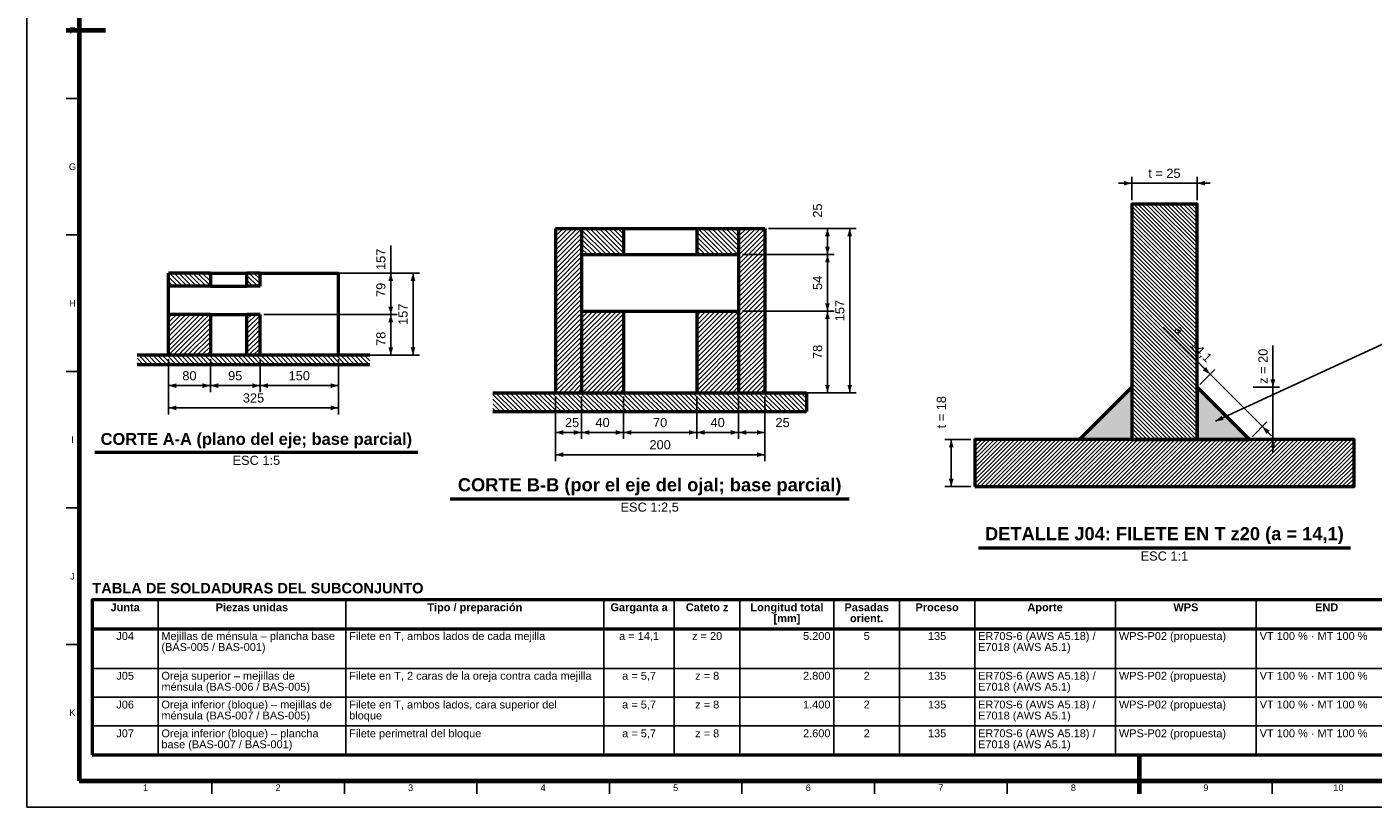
# Model space of a CAD drawing. Header units: millimetres. Extents: x 0 to 841, y 0 to 594.
# Tile 1 of 3: x 0 to 515, y 0 to 298. Entities that reach past the tile are written whole.
import ezdxf
from ezdxf.enums import TextEntityAlignment as Align

# ---------------------------------------------------------------- set-up
doc = ezdxf.new("R2010")
doc.units = ezdxf.units.MM
for name, color, linetype, lineweight in [('ACH', 7, 'CONTINUOUS', 13), ('COTA', 7, 'CONTINUOUS', 25), ('FINA', 7, 'CONTINUOUS', 25), ('MARCO', 7, 'CONTINUOUS', 70), ('TXT', 7, 'CONTINUOUS', 25), ('VIS', 7, 'CONTINUOUS', 50)]:
    doc.layers.add(name, color=color, linetype=linetype, lineweight=lineweight)
doc.styles.add('STD', font='LiberationSans-Regular.ttf')
doc.styles.add('STDB', font='LiberationSans-Bold.ttf')

msp = doc.modelspace()

# ---------------------------------------------------------------- hatches: boundary and pattern name
at = {"layer": 'ACH'}
h = msp.add_hatch(dxfattribs=at)
h.set_pattern_fill('ANSI31', scale=0.35, angle=90)
h.paths.add_polyline_path([(422.48, 140.53), (447.48, 140.53), (447.48, 230.53), (422.48, 230.53)])
h = msp.add_hatch(dxfattribs=at)
h.set_pattern_fill('ANSI31', scale=0.4)
h.paths.add_polyline_path([(202.13, 158.43), (202.13, 221.23), (212.13, 221.23), (212.13, 158.43)])
h = msp.add_hatch(dxfattribs=at)
h.set_pattern_fill('ANSI31', scale=0.4, angle=90)
h.paths.add_polyline_path([(212.13, 211.23), (212.13, 221.23), (228.13, 221.23), (228.13, 211.23)])
h = msp.add_hatch(dxfattribs=at)
h.set_pattern_fill('ANSI31', scale=0.4, angle=90)
h.paths.add_polyline_path([(272.13, 221.23), (272.13, 211.23), (256.13, 211.23), (256.13, 221.23)])
h = msp.add_hatch(dxfattribs=at)
h.set_pattern_fill('ANSI31', scale=0.4)
h.paths.add_polyline_path([(272.13, 158.43), (272.13, 221.23), (282.13, 221.23), (282.13, 158.43)])
h = msp.add_hatch(dxfattribs=at)
h.set_pattern_fill('ANSI31', scale=0.4, angle=90)
h.paths.add_polyline_path([(54.14, 199.13), (54.14, 204.13), (70.14, 204.13), (70.14, 199.13)])
h = msp.add_hatch(dxfattribs=at)
h.set_pattern_fill('ANSI31', scale=0.4, angle=90)
h.paths.add_polyline_path([(84.14, 199.13), (84.14, 204.13), (89.14, 204.13), (89.14, 199.13)])
h = msp.add_hatch(dxfattribs=at)
h.set_pattern_fill('ANSI31', scale=0.4)
h.paths.add_polyline_path([(54.14, 172.73), (54.14, 188.33), (70.14, 188.33), (70.14, 172.73)])
h = msp.add_hatch(dxfattribs=at)
h.set_pattern_fill('ANSI31', scale=0.4)
h.paths.add_polyline_path([(84.14, 172.73), (84.14, 188.33), (89.14, 188.33), (89.14, 172.73)])
h = msp.add_hatch(dxfattribs=at)
h.set_pattern_fill('ANSI31', scale=0.4)
h.paths.add_polyline_path([(212.13, 158.43), (212.13, 189.63), (228.13, 189.63), (228.13, 158.43)])
h = msp.add_hatch(dxfattribs=at)
h.set_pattern_fill('ANSI31', scale=0.4)
h.paths.add_polyline_path([(272.13, 189.63), (272.13, 158.43), (256.13, 158.43), (256.13, 189.63)])
h = msp.add_hatch(dxfattribs=at)
h.set_pattern_fill('ANSI31', scale=0.4, angle=90)
h.paths.add_polyline_path([(131.14, 172.73), (131.14, 169.13), (42.14, 169.13), (42.14, 172.73)])
h = msp.add_hatch(color=7, dxfattribs=at)
h.dxf.hatch_style = 1
h.paths.add_polyline_path([(422.48, 140.53), (402.48, 140.53), (422.48, 160.53)])
h = msp.add_hatch(color=7, dxfattribs=at)
h.dxf.hatch_style = 1
h.paths.add_polyline_path([(447.48, 140.53), (467.48, 140.53), (447.48, 160.53)])
h = msp.add_hatch(dxfattribs=at)
h.set_pattern_fill('ANSI31', scale=0.4, angle=90)
h.paths.add_polyline_path([(178.13, 151.23), (178.13, 158.43), (298.13, 158.43), (298.13, 151.23)])
h = msp.add_hatch(dxfattribs=at)
h.set_pattern_fill('ANSI31', scale=0.35)
h.paths.add_polyline_path([(362.48, 122.53), (507.48, 122.53), (507.48, 140.53), (362.48, 140.53)])

# ---------------------------------------------------------------- linework, layer by layer
at = {"layer": 'COTA'}
for p, q in [((422.48, 238.53), (417.48, 238.53)), ((422.48, 232.03), (422.48, 241.03)), ((422.48, 238.53), (447.48, 238.53)), ((447.48, 232.03), (447.48, 241.03)), ((447.48, 238.53), (452.48, 238.53)), ((283.63, 221.23), (308.63, 221.23)), ((283.63, 221.23), (317.13, 221.23)), ((306.13, 211.23), (306.13, 221.23)), ((314.63, 158.43), (314.63, 221.23)), ((139.14, 204.13), (139.14, 214.67)), ((273.63, 211.23), (308.63, 211.23)), ((273.63, 211.23), (308.63, 211.23)), ((306.13, 189.63), (306.13, 211.23)), ((90.64, 204.13), (141.64, 204.13)), ((120.64, 204.13), (141.64, 204.13)), ((120.64, 204.13), (150.14, 204.13)), ((139.14, 188.33), (139.14, 204.13)), ((139.14, 172.73), (139.14, 204.13)), ((147.64, 172.73), (147.64, 204.13)), ((90.64, 188.33), (141.64, 188.33)), ((90.64, 188.33), (141.64, 188.33)), ((139.14, 172.73), (139.14, 188.33)), ((273.63, 189.63), (308.63, 189.63)), ((273.63, 189.63), (308.63, 189.63)), ((306.13, 158.43), (306.13, 189.63)), ((452.43, 165.48), (434.47, 183.44)), ((454.48, 147.53), (519.48, 177.53)), ((476.48, 160.53), (476.48, 176.53)), ((54.14, 171.23), (54.14, 158.63)), ((54.14, 171.23), (54.14, 150.13)), ((70.14, 171.23), (70.14, 158.63)), ((70.14, 171.23), (70.14, 158.63)), ((89.14, 171.23), (89.14, 158.63)), ((89.14, 171.23), (89.14, 158.63)), ((90.64, 172.73), (141.64, 172.73)), ((119.14, 171.23), (119.14, 158.63)), ((119.14, 171.23), (119.14, 150.13)), ((120.64, 172.73), (141.64, 172.73)), ((120.64, 172.73), (150.14, 172.73)), ((448.54, 161.59), (454.2, 167.24)), ((452.43, 165.48), (448.9, 169.01)), ((452.43, 165.48), (472.43, 145.48)), ((476.48, 160.53), (476.48, 165.53)), ((54.14, 161.13), (70.14, 161.13)), ((70.14, 161.13), (89.14, 161.13)), ((89.14, 161.13), (119.14, 161.13)), ((468.98, 160.53), (478.98, 160.53)), ((476.48, 140.53), (476.48, 160.53)), ((202.13, 156.93), (202.13, 140.73)), ((202.13, 156.93), (202.13, 132.23)), ((212.13, 156.93), (212.13, 140.73)), ((212.13, 156.93), (212.13, 140.73)), ((228.13, 156.93), (228.13, 140.73)), ((228.13, 156.93), (228.13, 140.73)), ((256.13, 156.93), (256.13, 140.73)), ((256.13, 156.93), (256.13, 140.73)), ((272.13, 156.93), (272.13, 140.73)), ((272.13, 156.93), (272.13, 140.73)), ((282.13, 156.93), (282.13, 140.73)), ((282.13, 156.93), (282.13, 132.23)), ((283.63, 158.43), (308.63, 158.43)), ((283.63, 158.43), (317.13, 158.43)), ((54.14, 152.63), (119.14, 152.63)), ((468.54, 141.59), (474.2, 147.24)), ((472.43, 145.48), (475.97, 141.94)), ((202.13, 143.23), (212.13, 143.23)), ((212.13, 143.23), (228.13, 143.23)), ((212.13, 143.23), (212.29, 143.23)), ((228.13, 143.23), (256.13, 143.23)), ((256.13, 143.23), (272.13, 143.23)), ((272.13, 143.23), (282.13, 143.23)), ((360.98, 140.53), (350.98, 140.53)), ((353.48, 122.53), (353.48, 140.53)), ((468.98, 140.53), (478.98, 140.53)), ((476.48, 140.53), (476.48, 135.53)), ((202.13, 134.73), (282.13, 134.73)), ((360.98, 122.53), (350.98, 122.53))]:
    msp.add_line(p, q, dxfattribs=at)
for points in [[(422.48, 238.53), (419.48, 239.43), (419.48, 237.63)], [(447.48, 238.53), (450.48, 237.63), (450.48, 239.43)], [(306.13, 221.23), (305.23, 218.23), (307.03, 218.23)], [(314.63, 221.23), (313.73, 218.23), (315.53, 218.23)], [(306.13, 211.23), (307.03, 214.23), (305.23, 214.23)], [(306.13, 211.23), (305.23, 208.23), (307.03, 208.23)], [(139.14, 204.13), (138.24, 201.13), (140.04, 201.13)], [(139.14, 204.13), (138.24, 201.13), (140.04, 201.13)], [(147.64, 204.13), (146.74, 201.13), (148.54, 201.13)], [(139.14, 188.33), (140.04, 191.33), (138.24, 191.33)], [(306.13, 189.63), (307.03, 192.63), (305.23, 192.63)], [(139.14, 188.33), (138.24, 185.33), (140.04, 185.33)], [(306.13, 189.63), (305.23, 186.63), (307.03, 186.63)], [(139.14, 172.73), (140.04, 175.73), (138.24, 175.73)], [(139.14, 172.73), (140.04, 175.73), (138.24, 175.73)], [(147.64, 172.73), (148.54, 175.73), (146.74, 175.73)], [(452.43, 165.48), (450.95, 168.23), (449.67, 166.96)], [(54.14, 161.13), (57.14, 160.23), (57.14, 162.03)], [(70.14, 161.13), (67.14, 162.03), (67.14, 160.23)], [(70.14, 161.13), (73.14, 160.23), (73.14, 162.03)], [(89.14, 161.13), (86.14, 162.03), (86.14, 160.23)], [(89.14, 161.13), (92.14, 160.23), (92.14, 162.03)], [(119.14, 161.13), (116.14, 162.03), (116.14, 160.23)], [(306.13, 158.43), (307.03, 161.43), (305.23, 161.43)], [(314.63, 158.43), (315.53, 161.43), (313.73, 161.43)], [(476.48, 160.53), (477.38, 163.53), (475.58, 163.53)], [(54.14, 152.63), (57.14, 151.73), (57.14, 153.53)], [(119.14, 152.63), (116.14, 153.53), (116.14, 151.73)], [(454.48, 147.53), (457.58, 147.97), (456.83, 149.6)], [(472.43, 145.48), (473.92, 142.72), (475.19, 143.99)], [(202.13, 143.23), (205.13, 142.33), (205.13, 144.13)], [(212.13, 143.23), (209.13, 144.13), (209.13, 142.33)], [(212.13, 143.23), (215.13, 142.33), (215.13, 144.13)], [(228.13, 143.23), (225.13, 144.13), (225.13, 142.33)], [(228.13, 143.23), (231.13, 142.33), (231.13, 144.13)], [(256.13, 143.23), (253.13, 144.13), (253.13, 142.33)], [(256.13, 143.23), (259.13, 142.33), (259.13, 144.13)], [(272.13, 143.23), (269.13, 144.13), (269.13, 142.33)], [(272.13, 143.23), (275.13, 142.33), (275.13, 144.13)], [(282.13, 143.23), (279.13, 144.13), (279.13, 142.33)], [(353.48, 140.53), (352.58, 137.53), (354.38, 137.53)], [(476.48, 140.53), (475.58, 137.53), (477.38, 137.53)], [(202.13, 134.73), (205.13, 133.83), (205.13, 135.63)], [(282.13, 134.73), (279.13, 135.63), (279.13, 133.83)], [(353.48, 122.53), (354.38, 125.53), (352.58, 125.53)]]:
    msp.add_solid(points, dxfattribs=at)
at = {"layer": 'FINA'}
for p, q in [((20, 270.91), (15, 270.91)), ((20, 218.73), (15, 218.73)), ((20, 166.55), (15, 166.55)), ((20, 114.36), (15, 114.36)), ((50.13, 79.2), (50.13, 20)), ((121.92, 79.2), (121.92, 20)), ((220.63, 79.2), (220.63, 20)), ((247.55, 79.2), (247.55, 20)), ((272.68, 79.2), (272.68, 20)), ((308.58, 79.2), (308.58, 20)), ((333.71, 79.2), (333.71, 20)), ((362.42, 79.2), (362.42, 20)), ((416.27, 79.2), (416.27, 20)), ((470.11, 79.2), (470.11, 20)), ((25, 68.2), (646, 68.2)), ((20, 62.18), (15, 62.18)), ((25, 53), (646, 53)), ((25, 42), (646, 42)), ((25, 31), (646, 31)), ((70.69, 10), (70.69, 5)), ((121.38, 10), (121.38, 5)), ((172.06, 10), (172.06, 5)), ((222.75, 10), (222.75, 5)), ((273.44, 10), (273.44, 5)), ((324.12, 10), (324.12, 5)), ((374.81, 10), (374.81, 5)), ((425.5, 10), (425.5, 5)), ((476.19, 10), (476.19, 5))]:
    msp.add_line(p, q, dxfattribs=at)
msp.add_lwpolyline([(0, 0), (841, 0), (841, 594), (0, 594)], close=True, dxfattribs=at)
at = {"layer": 'MARCO'}
for p, q in [((15, 297), (30, 297)), ((425.5, 5), (425.5, 20))]:
    msp.add_line(p, q, dxfattribs=at)
msp.add_lwpolyline([(20, 10), (831, 10), (831, 584), (20, 584)], close=True, dxfattribs=at)
at = {"layer": 'VIS'}
for p, q in [((26, 135.73), (149.45, 135.73)), ((161.8, 117.83), (314.45, 117.83)), ((363.87, 99.13), (506.1, 99.13)), ((25, 79.2), (25, 20)), ((25, 20), (646, 20))]:
    msp.add_line(p, q, dxfattribs=at)
for points in [[(422.48, 140.53), (447.48, 140.53), (447.48, 230.53), (422.48, 230.53)], [(422.48, 140.53), (402.48, 140.53), (422.48, 160.53)], [(422.48, 140.53), (402.48, 140.53), (422.48, 160.53)], [(447.48, 140.53), (467.48, 140.53), (447.48, 160.53)], [(447.48, 140.53), (467.48, 140.53), (447.48, 160.53)], [(362.48, 122.53), (507.48, 122.53), (507.48, 140.53), (362.48, 140.53)], [(25, 68.2), (646, 68.2), (646, 79.2), (25, 79.2)]]:
    msp.add_lwpolyline(points, close=True, dxfattribs=at)
for points in [[(202.13, 221.23), (202.13, 158.43)], [(202.13, 221.23), (212.13, 221.23)], [(212.13, 221.23), (212.13, 158.43)], [(212.13, 221.23), (212.13, 211.23)], [(212.13, 221.23), (228.13, 221.23)], [(228.13, 221.23), (228.37, 221.23), (228.61, 221.23), (228.85, 221.23), (229.09, 221.23), (229.33, 221.23), (229.58, 221.23), (229.82, 221.23), (230.06, 221.23), (230.3, 221.23), (230.54, 221.23), (230.78, 221.23), (231.02, 221.23), (231.27, 221.23), (231.51, 221.23), (231.75, 221.23), (231.99, 221.23), (232.23, 221.23), (232.47, 221.23), (232.71, 221.23), (232.96, 221.23), (233.2, 221.23), (233.44, 221.23), (233.68, 221.23), (233.92, 221.23), (234.16, 221.23), (234.4, 221.23), (234.64, 221.23), (234.89, 221.23), (235.13, 221.23), (235.37, 221.23), (235.61, 221.23), (235.85, 221.23), (236.09, 221.23), (236.33, 221.23), (236.58, 221.23), (236.82, 221.23), (237.06, 221.23), (237.3, 221.23), (237.54, 221.23), (237.78, 221.23), (238.02, 221.23), (238.27, 221.23), (238.51, 221.23), (238.75, 221.23), (238.99, 221.23), (239.23, 221.23), (239.47, 221.23), (239.71, 221.23), (239.96, 221.23), (240.2, 221.23), (240.44, 221.23), (240.68, 221.23), (240.92, 221.23), (241.16, 221.23), (241.4, 221.23), (241.64, 221.23), (241.89, 221.23), (242.13, 221.23), (242.37, 221.23), (242.61, 221.23), (242.85, 221.23), (243.09, 221.23), (243.33, 221.23), (243.58, 221.23), (243.82, 221.23), (244.06, 221.23), (244.3, 221.23), (244.54, 221.23), (244.78, 221.23), (245.02, 221.23), (245.27, 221.23), (245.51, 221.23), (245.75, 221.23), (245.99, 221.23), (246.23, 221.23), (246.47, 221.23), (246.71, 221.23), (246.96, 221.23), (247.2, 221.23), (247.44, 221.23), (247.68, 221.23), (247.92, 221.23), (248.16, 221.23), (248.4, 221.23), (248.64, 221.23), (248.89, 221.23), (249.13, 221.23), (249.37, 221.23), (249.61, 221.23), (249.85, 221.23), (250.09, 221.23), (250.33, 221.23), (250.58, 221.23), (250.82, 221.23), (251.06, 221.23), (251.3, 221.23), (251.54, 221.23), (251.78, 221.23), (252.02, 221.23), (252.27, 221.23), (252.51, 221.23), (252.75, 221.23), (252.99, 221.23), (253.23, 221.23), (253.47, 221.23), (253.71, 221.23), (253.96, 221.23), (254.2, 221.23), (254.44, 221.23), (254.68, 221.23), (254.92, 221.23), (255.16, 221.23), (255.4, 221.23), (255.64, 221.23), (255.89, 221.23), (256.13, 221.23)], [(228.13, 221.23), (228.13, 211.23)], [(256.13, 221.23), (272.13, 221.23)], [(256.13, 221.23), (256.13, 211.23)], [(272.13, 221.23), (272.13, 158.43)], [(272.13, 221.23), (282.13, 221.23)], [(272.13, 221.23), (272.13, 211.23)], [(282.13, 221.23), (282.13, 158.43)], [(212.13, 211.23), (228.13, 211.23)], [(228.13, 211.23), (228.37, 211.23), (228.61, 211.23), (228.85, 211.23), (229.09, 211.23), (229.33, 211.23), (229.58, 211.23), (229.82, 211.23), (230.06, 211.23), (230.3, 211.23), (230.54, 211.23), (230.78, 211.23), (231.02, 211.23), (231.27, 211.23), (231.51, 211.23), (231.75, 211.23), (231.99, 211.23), (232.23, 211.23), (232.47, 211.23), (232.71, 211.23), (232.96, 211.23), (233.2, 211.23), (233.44, 211.23), (233.68, 211.23), (233.92, 211.23), (234.16, 211.23), (234.4, 211.23), (234.64, 211.23), (234.89, 211.23), (235.13, 211.23), (235.37, 211.23), (235.61, 211.23), (235.85, 211.23), (236.09, 211.23), (236.33, 211.23), (236.58, 211.23), (236.82, 211.23), (237.06, 211.23), (237.3, 211.23), (237.54, 211.23), (237.78, 211.23), (238.02, 211.23), (238.27, 211.23), (238.51, 211.23), (238.75, 211.23), (238.99, 211.23), (239.23, 211.23), (239.47, 211.23), (239.71, 211.23), (239.96, 211.23), (240.2, 211.23), (240.44, 211.23), (240.68, 211.23), (240.92, 211.23), (241.16, 211.23), (241.4, 211.23), (241.64, 211.23), (241.89, 211.23), (242.13, 211.23), (242.37, 211.23), (242.61, 211.23), (242.85, 211.23), (243.09, 211.23), (243.33, 211.23), (243.58, 211.23), (243.82, 211.23), (244.06, 211.23), (244.3, 211.23), (244.54, 211.23), (244.78, 211.23), (245.02, 211.23), (245.27, 211.23), (245.51, 211.23), (245.75, 211.23), (245.99, 211.23), (246.23, 211.23), (246.47, 211.23), (246.71, 211.23), (246.96, 211.23), (247.2, 211.23), (247.44, 211.23), (247.68, 211.23), (247.92, 211.23), (248.16, 211.23), (248.4, 211.23), (248.64, 211.23), (248.89, 211.23), (249.13, 211.23), (249.37, 211.23), (249.61, 211.23), (249.85, 211.23), (250.09, 211.23), (250.33, 211.23), (250.58, 211.23), (250.82, 211.23), (251.06, 211.23), (251.3, 211.23), (251.54, 211.23), (251.78, 211.23), (252.02, 211.23), (252.27, 211.23), (252.51, 211.23), (252.75, 211.23), (252.99, 211.23), (253.23, 211.23), (253.47, 211.23), (253.71, 211.23), (253.96, 211.23), (254.2, 211.23), (254.44, 211.23), (254.68, 211.23), (254.92, 211.23), (255.16, 211.23), (255.4, 211.23), (255.64, 211.23), (255.89, 211.23), (256.13, 211.23)], [(256.13, 211.23), (272.13, 211.23)], [(54.14, 199.13), (54.14, 204.13)], [(70.14, 204.13), (54.14, 204.13)], [(70.14, 204.13), (70.27, 204.13), (70.39, 204.13), (70.51, 204.13), (70.63, 204.13), (70.75, 204.13), (70.87, 204.13), (70.99, 204.13), (71.11, 204.13), (71.23, 204.13), (71.35, 204.13), (71.47, 204.13), (71.59, 204.13), (71.71, 204.13), (71.83, 204.13), (71.96, 204.13), (72.08, 204.13), (72.2, 204.13), (72.32, 204.13), (72.44, 204.13), (72.56, 204.13), (72.68, 204.13), (72.8, 204.13), (72.92, 204.13), (73.04, 204.13), (73.16, 204.13), (73.28, 204.13), (73.4, 204.13), (73.52, 204.13), (73.64, 204.13), (73.77, 204.13), (73.89, 204.13), (74.01, 204.13), (74.13, 204.13), (74.25, 204.13), (74.37, 204.13), (74.49, 204.13), (74.61, 204.13), (74.73, 204.13), (74.85, 204.13), (74.97, 204.13), (75.09, 204.13), (75.21, 204.13), (75.33, 204.13), (75.46, 204.13), (75.58, 204.13), (75.7, 204.13), (75.82, 204.13), (75.94, 204.13), (76.06, 204.13), (76.18, 204.13), (76.3, 204.13), (76.42, 204.13), (76.54, 204.13), (76.66, 204.13), (76.78, 204.13), (76.9, 204.13), (77.02, 204.13), (77.14, 204.13), (77.27, 204.13), (77.39, 204.13), (77.51, 204.13), (77.63, 204.13), (77.75, 204.13), (77.87, 204.13), (77.99, 204.13), (78.11, 204.13), (78.23, 204.13), (78.35, 204.13), (78.47, 204.13), (78.59, 204.13), (78.71, 204.13), (78.83, 204.13), (78.96, 204.13), (79.08, 204.13), (79.2, 204.13), (79.32, 204.13), (79.44, 204.13), (79.56, 204.13), (79.68, 204.13), (79.8, 204.13), (79.92, 204.13), (80.04, 204.13), (80.16, 204.13), (80.28, 204.13), (80.4, 204.13), (80.52, 204.13), (80.64, 204.13), (80.77, 204.13), (80.89, 204.13), (81.01, 204.13), (81.13, 204.13), (81.25, 204.13), (81.37, 204.13), (81.49, 204.13), (81.61, 204.13), (81.73, 204.13), (81.85, 204.13), (81.97, 204.13), (82.09, 204.13), (82.21, 204.13), (82.33, 204.13), (82.46, 204.13), (82.58, 204.13), (82.7, 204.13), (82.82, 204.13), (82.94, 204.13), (83.06, 204.13), (83.18, 204.13), (83.3, 204.13), (83.42, 204.13), (83.54, 204.13), (83.66, 204.13), (83.78, 204.13), (83.9, 204.13), (84.02, 204.13), (84.14, 204.13)], [(70.14, 204.13), (70.14, 199.13)], [(89.14, 204.13), (84.14, 204.13)], [(84.14, 199.13), (84.14, 204.13)], [(89.14, 204.13), (119.14, 204.13)], [(89.14, 199.13), (89.14, 204.13)], [(119.14, 172.73), (119.14, 204.13)], [(54.14, 188.33), (54.14, 199.13)], [(70.14, 199.13), (54.14, 199.13)], [(70.14, 199.13), (70.27, 199.13), (70.39, 199.13), (70.51, 199.13), (70.63, 199.13), (70.75, 199.13), (70.87, 199.13), (70.99, 199.13), (71.11, 199.13), (71.23, 199.13), (71.35, 199.13), (71.47, 199.13), (71.59, 199.13), (71.71, 199.13), (71.83, 199.13), (71.96, 199.13), (72.08, 199.13), (72.2, 199.13), (72.32, 199.13), (72.44, 199.13), (72.56, 199.13), (72.68, 199.13), (72.8, 199.13), (72.92, 199.13), (73.04, 199.13), (73.16, 199.13), (73.28, 199.13), (73.4, 199.13), (73.52, 199.13), (73.64, 199.13), (73.77, 199.13), (73.89, 199.13), (74.01, 199.13), (74.13, 199.13), (74.25, 199.13), (74.37, 199.13), (74.49, 199.13), (74.61, 199.13), (74.73, 199.13), (74.85, 199.13), (74.97, 199.13), (75.09, 199.13), (75.21, 199.13), (75.33, 199.13), (75.46, 199.13), (75.58, 199.13), (75.7, 199.13), (75.82, 199.13), (75.94, 199.13), (76.06, 199.13), (76.18, 199.13), (76.3, 199.13), (76.42, 199.13), (76.54, 199.13), (76.66, 199.13), (76.78, 199.13), (76.9, 199.13), (77.02, 199.13), (77.14, 199.13), (77.27, 199.13), (77.39, 199.13), (77.51, 199.13), (77.63, 199.13), (77.75, 199.13), (77.87, 199.13), (77.99, 199.13), (78.11, 199.13), (78.23, 199.13), (78.35, 199.13), (78.47, 199.13), (78.59, 199.13), (78.71, 199.13), (78.83, 199.13), (78.96, 199.13), (79.08, 199.13), (79.2, 199.13), (79.32, 199.13), (79.44, 199.13), (79.56, 199.13), (79.68, 199.13), (79.8, 199.13), (79.92, 199.13), (80.04, 199.13), (80.16, 199.13), (80.28, 199.13), (80.4, 199.13), (80.52, 199.13), (80.64, 199.13), (80.77, 199.13), (80.89, 199.13), (81.01, 199.13), (81.13, 199.13), (81.25, 199.13), (81.37, 199.13), (81.49, 199.13), (81.61, 199.13), (81.73, 199.13), (81.85, 199.13), (81.97, 199.13), (82.09, 199.13), (82.21, 199.13), (82.33, 199.13), (82.46, 199.13), (82.58, 199.13), (82.7, 199.13), (82.82, 199.13), (82.94, 199.13), (83.06, 199.13), (83.18, 199.13), (83.3, 199.13), (83.42, 199.13), (83.54, 199.13), (83.66, 199.13), (83.78, 199.13), (83.9, 199.13), (84.02, 199.13), (84.14, 199.13)], [(89.14, 199.13), (84.14, 199.13)], [(54.14, 172.73), (54.14, 188.33)], [(70.14, 188.33), (54.14, 188.33)], [(70.14, 188.33), (70.27, 188.33), (70.39, 188.33), (70.51, 188.33), (70.63, 188.33), (70.75, 188.33), (70.87, 188.33), (70.99, 188.33), (71.11, 188.33), (71.23, 188.33), (71.35, 188.33), (71.47, 188.33), (71.59, 188.33), (71.71, 188.33), (71.83, 188.33), (71.96, 188.33), (72.08, 188.33), (72.2, 188.33), (72.32, 188.33), (72.44, 188.33), (72.56, 188.33), (72.68, 188.33), (72.8, 188.33), (72.92, 188.33), (73.04, 188.33), (73.16, 188.33), (73.28, 188.33), (73.4, 188.33), (73.52, 188.33), (73.64, 188.33), (73.77, 188.33), (73.89, 188.33), (74.01, 188.33), (74.13, 188.33), (74.25, 188.33), (74.37, 188.33), (74.49, 188.33), (74.61, 188.33), (74.73, 188.33), (74.85, 188.33), (74.97, 188.33), (75.09, 188.33), (75.21, 188.33), (75.33, 188.33), (75.46, 188.33), (75.58, 188.33), (75.7, 188.33), (75.82, 188.33), (75.94, 188.33), (76.06, 188.33), (76.18, 188.33), (76.3, 188.33), (76.42, 188.33), (76.54, 188.33), (76.66, 188.33), (76.78, 188.33), (76.9, 188.33), (77.02, 188.33), (77.14, 188.33), (77.27, 188.33), (77.39, 188.33), (77.51, 188.33), (77.63, 188.33), (77.75, 188.33), (77.87, 188.33), (77.99, 188.33), (78.11, 188.33), (78.23, 188.33), (78.35, 188.33), (78.47, 188.33), (78.59, 188.33), (78.71, 188.33), (78.83, 188.33), (78.96, 188.33), (79.08, 188.33), (79.2, 188.33), (79.32, 188.33), (79.44, 188.33), (79.56, 188.33), (79.68, 188.33), (79.8, 188.33), (79.92, 188.33), (80.04, 188.33), (80.16, 188.33), (80.28, 188.33), (80.4, 188.33), (80.52, 188.33), (80.64, 188.33), (80.77, 188.33), (80.89, 188.33), (81.01, 188.33), (81.13, 188.33), (81.25, 188.33), (81.37, 188.33), (81.49, 188.33), (81.61, 188.33), (81.73, 188.33), (81.85, 188.33), (81.97, 188.33), (82.09, 188.33), (82.21, 188.33), (82.33, 188.33), (82.46, 188.33), (82.58, 188.33), (82.7, 188.33), (82.82, 188.33), (82.94, 188.33), (83.06, 188.33), (83.18, 188.33), (83.3, 188.33), (83.42, 188.33), (83.54, 188.33), (83.66, 188.33), (83.78, 188.33), (83.9, 188.33), (84.02, 188.33), (84.14, 188.33)], [(70.14, 188.33), (70.14, 172.73)], [(89.14, 188.33), (84.14, 188.33)], [(84.14, 172.73), (84.14, 188.33)], [(89.14, 172.73), (89.14, 188.33)], [(212.13, 189.63), (212.13, 158.43)], [(212.13, 189.63), (228.13, 189.63)], [(228.13, 189.63), (228.37, 189.63), (228.61, 189.63), (228.85, 189.63), (229.09, 189.63), (229.33, 189.63), (229.58, 189.63), (229.82, 189.63), (230.06, 189.63), (230.3, 189.63), (230.54, 189.63), (230.78, 189.63), (231.02, 189.63), (231.27, 189.63), (231.51, 189.63), (231.75, 189.63), (231.99, 189.63), (232.23, 189.63), (232.47, 189.63), (232.71, 189.63), (232.96, 189.63), (233.2, 189.63), (233.44, 189.63), (233.68, 189.63), (233.92, 189.63), (234.16, 189.63), (234.4, 189.63), (234.64, 189.63), (234.89, 189.63), (235.13, 189.63), (235.37, 189.63), (235.61, 189.63), (235.85, 189.63), (236.09, 189.63), (236.33, 189.63), (236.58, 189.63), (236.82, 189.63), (237.06, 189.63), (237.3, 189.63), (237.54, 189.63), (237.78, 189.63), (238.02, 189.63), (238.27, 189.63), (238.51, 189.63), (238.75, 189.63), (238.99, 189.63), (239.23, 189.63), (239.47, 189.63), (239.71, 189.63), (239.96, 189.63), (240.2, 189.63), (240.44, 189.63), (240.68, 189.63), (240.92, 189.63), (241.16, 189.63), (241.4, 189.63), (241.64, 189.63), (241.89, 189.63), (242.13, 189.63), (242.37, 189.63), (242.61, 189.63), (242.85, 189.63), (243.09, 189.63), (243.33, 189.63), (243.58, 189.63), (243.82, 189.63), (244.06, 189.63), (244.3, 189.63), (244.54, 189.63), (244.78, 189.63), (245.02, 189.63), (245.27, 189.63), (245.51, 189.63), (245.75, 189.63), (245.99, 189.63), (246.23, 189.63), (246.47, 189.63), (246.71, 189.63), (246.96, 189.63), (247.2, 189.63), (247.44, 189.63), (247.68, 189.63), (247.92, 189.63), (248.16, 189.63), (248.4, 189.63), (248.64, 189.63), (248.89, 189.63), (249.13, 189.63), (249.37, 189.63), (249.61, 189.63), (249.85, 189.63), (250.09, 189.63), (250.33, 189.63), (250.58, 189.63), (250.82, 189.63), (251.06, 189.63), (251.3, 189.63), (251.54, 189.63), (251.78, 189.63), (252.02, 189.63), (252.27, 189.63), (252.51, 189.63), (252.75, 189.63), (252.99, 189.63), (253.23, 189.63), (253.47, 189.63), (253.71, 189.63), (253.96, 189.63), (254.2, 189.63), (254.44, 189.63), (254.68, 189.63), (254.92, 189.63), (255.16, 189.63), (255.4, 189.63), (255.64, 189.63), (255.89, 189.63), (256.13, 189.63)], [(228.13, 189.63), (228.13, 158.43)], [(256.13, 189.63), (272.13, 189.63)], [(256.13, 189.63), (256.13, 158.43)], [(272.13, 189.63), (272.13, 158.43)], [(131.14, 172.73), (42.14, 172.73)], [(70.14, 172.73), (54.14, 172.73)], [(89.14, 172.73), (84.14, 172.73)], [(131.14, 169.13), (42.14, 169.13)], [(178.13, 158.43), (298.13, 158.43)], [(202.13, 158.43), (212.13, 158.43)], [(212.13, 158.43), (228.13, 158.43)], [(256.13, 158.43), (272.13, 158.43)], [(272.13, 158.43), (282.13, 158.43)], [(298.13, 158.43), (298.13, 151.23)], [(178.13, 151.23), (298.13, 151.23)]]:
    msp.add_lwpolyline(points, dxfattribs=at)

# ---------------------------------------------------------------- texts
at = {"layer": 'TXT'}
for s, height, style, p in [('F', 2.5, 'STD', (17.4, 297)), ('G', 2.5, 'STD', (17.4, 244.82)), ('H', 2.5, 'STD', (17.4, 192.64)), ('I', 2.5, 'STD', (17.4, 140.45)), ('J', 2.5, 'STD', (17.4, 88.27)), ('Junta', 3, 'STDB', (37.56, 76.4)), ('Piezas unidas', 3, 'STDB', (86.02, 76.4)), ('Tipo / preparación', 3, 'STDB', (171.28, 76.4)), ('Garganta a', 3, 'STDB', (234.09, 76.4)), ('Cateto z', 3, 'STDB', (260.12, 76.4)), ('Longitud total', 3, 'STDB', (290.63, 76.4)), ('Pasadas', 3, 'STDB', (321.14, 76.4)), ('Proceso', 3, 'STDB', (348.06, 76.4)), ('Aporte', 3, 'STDB', (389.34, 76.4)), ('WPS', 3, 'STDB', (443.19, 76.4)), ('END', 3, 'STDB', (497.03, 76.4)), ('[mm]', 3, 'STDB', (290.63, 72.2)), ('orient.', 3, 'STDB', (321.14, 72.2)), ('J04', 3, 'STD', (37.56, 65.4)), ('z = 20', 3, 'STD', (260.12, 65.4)), ('135', 3, 'STD', (348.06, 65.4)), ('a = 14,1', 3, 'STD', (234.09, 65.4)), ('5', 3, 'STD', (321.14, 65.4)), ('J05', 3, 'STD', (37.56, 50.2)), ('a = 5,7', 3, 'STD', (234.09, 50.2)), ('z = 8', 3, 'STD', (260.12, 50.2)), ('2', 3, 'STD', (321.14, 50.2)), ('135', 3, 'STD', (348.06, 50.2)), ('K', 2.5, 'STD', (17.4, 36.09)), ('J06', 3, 'STD', (37.56, 39.2)), ('a = 5,7', 3, 'STD', (234.09, 39.2)), ('z = 8', 3, 'STD', (260.12, 39.2)), ('2', 3, 'STD', (321.14, 39.2)), ('135', 3, 'STD', (348.06, 39.2)), ('J07', 3, 'STD', (37.56, 28.2)), ('a = 5,7', 3, 'STD', (234.09, 28.2)), ('z = 8', 3, 'STD', (260.12, 28.2)), ('2', 3, 'STD', (321.14, 28.2)), ('135', 3, 'STD', (348.06, 28.2)), ('1', 2.5, 'STD', (45.34, 7.4)), ('2', 2.5, 'STD', (96.03, 7.4)), ('3', 2.5, 'STD', (146.72, 7.4)), ('4', 2.5, 'STD', (197.41, 7.4)), ('5', 2.5, 'STD', (248.09, 7.4)), ('6', 2.5, 'STD', (298.78, 7.4)), ('7', 2.5, 'STD', (349.47, 7.4)), ('8', 2.5, 'STD', (400.16, 7.4)), ('9', 2.5, 'STD', (450.84, 7.4)), ('10', 2.5, 'STD', (501.53, 7.4))]:
    msp.add_text(s, height=height, dxfattribs=dict(at, style=style)).set_placement(p, align=Align.MIDDLE_CENTER)
for s, height, style, p in [('t = 25', 3.5, 'STD', (434.98, 239.53)), ('80', 3.5, 'STD', (62.14, 162.13)), ('95', 3.5, 'STD', (79.64, 162.13)), ('150', 3.5, 'STD', (104.14, 162.13)), ('325', 3.5, 'STD', (86.64, 153.63)), ('25', 3.5, 'STD', (208.46, 144.23)), ('40', 3.5, 'STD', (220.13, 144.23)), ('70', 3.5, 'STD', (242.13, 144.23)), ('40', 3.5, 'STD', (264.13, 144.23)), ('25', 3.5, 'STD', (288.96, 144.23)), ('CORTE A-A (plano del eje; base parcial)', 4.5, 'STDB', (87.73, 137.13)), ('200', 3.5, 'STD', (242.13, 135.73)), ('CORTE B-B (por el eje del ojal; base parcial)', 5, 'STDB', (238.13, 119.23)), ('DETALLE J04: FILETE EN T z20 (a = 14,1)', 5, 'STDB', (434.98, 100.53))]:
    msp.add_text(s, height=height, dxfattribs=dict(at, style=style)).set_placement(p, align=Align.BOTTOM_CENTER)
at = {"layer": 'TXT', "style": 'STD'}
for s, rotation, p in [('25', 90, (305.13, 228.06)), ('157', 90, (138.14, 209.43)), ('54', 90, (305.13, 200.43)), ('79', 90, (138.14, 197.73)), ('157', 90, (146.64, 188.43)), ('157', 90, (313.63, 189.83)), ('78', 90, (138.14, 179.03)), ('a = 14,1', -45, (444.05, 175.28)), ('78', 90, (305.13, 174.03)), ('z = 20', 90, (475.48, 168.53)), ('t = 18', 90, (352.48, 150.96))]:
    msp.add_text(s, height=3.5, rotation=rotation, dxfattribs=at).set_placement(p, align=Align.BOTTOM_CENTER)
for s, p in [('ESC 1:5', (87.73, 134.33)), ('ESC 1:2,5', (238.13, 116.43)), ('ESC 1:1', (434.98, 97.73))]:
    msp.add_text(s, height=3.5, dxfattribs=at).set_placement(p, align=Align.TOP_CENTER)
at = {"layer": 'TXT', "style": 'STDB'}
msp.add_text('TABLA DE SOLDADURAS DEL SUBCONJUNTO', height=4, dxfattribs=at).set_placement((25, 85.7), align=Align.TOP_LEFT)
at = {"layer": 'TXT', "style": 'STD'}
for s, p in [('Mejillas de ménsula – plancha base', (51.43, 65.4)), ('Filete en T, ambos lados de cada mejilla', (123.22, 65.4)), ('ER70S-6 (AWS A5.18) /', (363.72, 65.4)), ('WPS-P02 (propuesta)', (417.57, 65.4)), ('VT 100 % · MT 100 %', (471.41, 65.4)), ('(BAS-005 / BAS-001)', (51.43, 61.2)), ('E7018 (AWS A5.1)', (363.72, 61.2)), ('Oreja superior – mejillas de', (51.43, 50.2)), ('Filete en T, 2 caras de la oreja contra cada mejilla', (123.22, 50.2)), ('ER70S-6 (AWS A5.18) /', (363.72, 50.2)), ('WPS-P02 (propuesta)', (417.57, 50.2)), ('VT 100 % · MT 100 %', (471.41, 50.2)), ('ménsula (BAS-006 / BAS-005)', (51.43, 46)), ('E7018 (AWS A5.1)', (363.72, 46)), ('Oreja inferior (bloque) – mejillas de', (51.43, 39.2)), ('ménsula (BAS-007 / BAS-005)', (51.43, 35)), ('bloque', (123.22, 35)), ('Filete en T, ambos lados, cara superior del', (123.22, 39.2)), ('ER70S-6 (AWS A5.18) /', (363.72, 39.2)), ('E7018 (AWS A5.1)', (363.72, 35)), ('WPS-P02 (propuesta)', (417.57, 39.2)), ('VT 100 % · MT 100 %', (471.41, 39.2)), ('Oreja inferior (bloque) – plancha', (51.43, 28.2)), ('base (BAS-007 / BAS-001)', (51.43, 24)), ('Filete perimetral del bloque', (123.22, 28.2)), ('ER70S-6 (AWS A5.18) /', (363.72, 28.2)), ('E7018 (AWS A5.1)', (363.72, 24)), ('WPS-P02 (propuesta)', (417.57, 28.2)), ('VT 100 % · MT 100 %', (471.41, 28.2))]:
    msp.add_text(s, height=3, dxfattribs=at).set_placement(p, align=Align.MIDDLE_LEFT)
for s, p in [('5.200', (307.28, 65.4)), ('2.800', (307.28, 50.2)), ('1.400', (307.28, 39.2)), ('2.600', (307.28, 28.2))]:
    msp.add_text(s, height=3, dxfattribs=at).set_placement(p, align=Align.MIDDLE_RIGHT)

doc.saveas('drawing.dxf')
